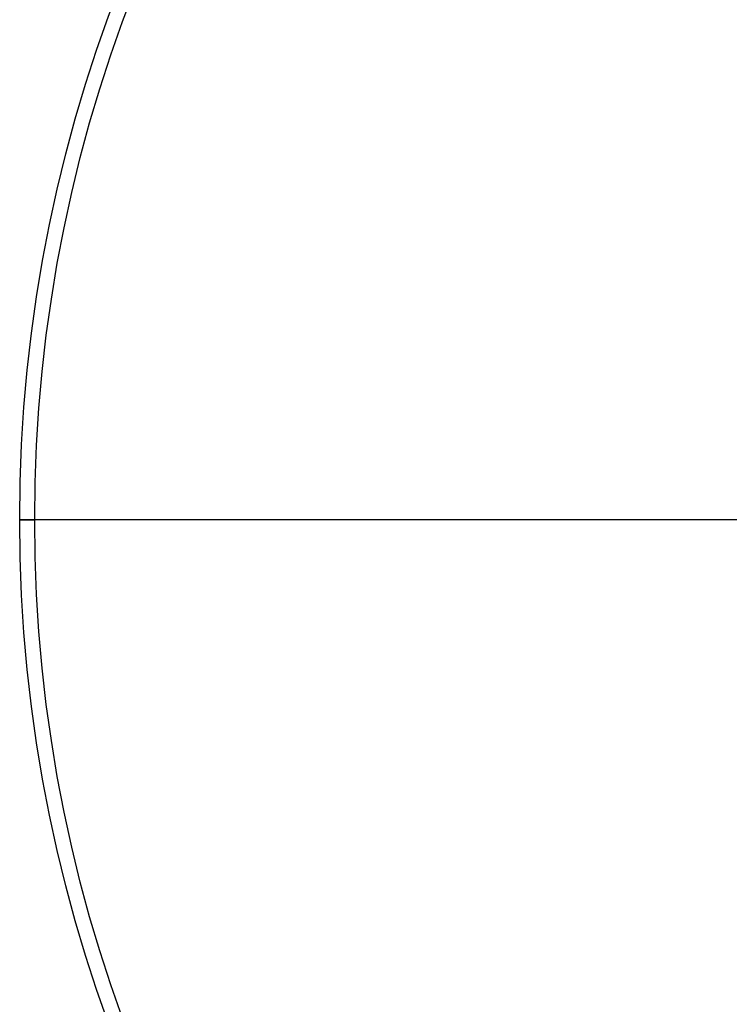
# Model space of a CAD drawing. Header units: millimetres. Extents: x -645 to 645, y -195 to 195.
# Tile 1 of 87: x -645 to -550, y -64 to 67. Entities that reach past the tile are written whole.
import ezdxf

# ---------------------------------------------------------------- set-up
doc = ezdxf.new("R2010")
doc.units = ezdxf.units.MM
doc.header["$MEASUREMENT"] = 0
doc.layers.add('Predefinito', color=7, linetype='Continuous', true_color=0x000000)

# ---------------------------------------------------------------- blocks, each defined once
blk = doc.blocks.new('062000094731')
at = {"layer": 'Predefinito'}
for p, q in [((-501, 0, 4), (-643, 0, 4)), ((-501, 0), (-643, 0))]:
    blk.add_line(p, q, dxfattribs=at)
for centre, radius in [((-450, 0, 2), 195), ((-450, 0, 4), 193), ((-450, 0), 193)]:
    blk.add_arc(centre, radius, 90, 270, dxfattribs=at)
at = {"layer": 'Predefinito', "extrusion": (0, 1, 0)}
for start, end in [(0, 90), (270, 0)]:
    blk.add_arc((643, 2), 2, start, end, dxfattribs=at)
blk = doc.blocks.new('Assem1')
at = {"layer": 'Predefinito', "extrusion": (-5.55112e-17, 0, -1), "rotation": 180}
blk.add_blockref('062000094731', (0, 0, 600), dxfattribs=at)

msp = doc.modelspace()

# ---------------------------------------------------------------- block references
at = {"layer": 'Predefinito'}
msp.add_blockref('Assem1', (0, 0), dxfattribs=at)

doc.saveas('drawing.dxf')
